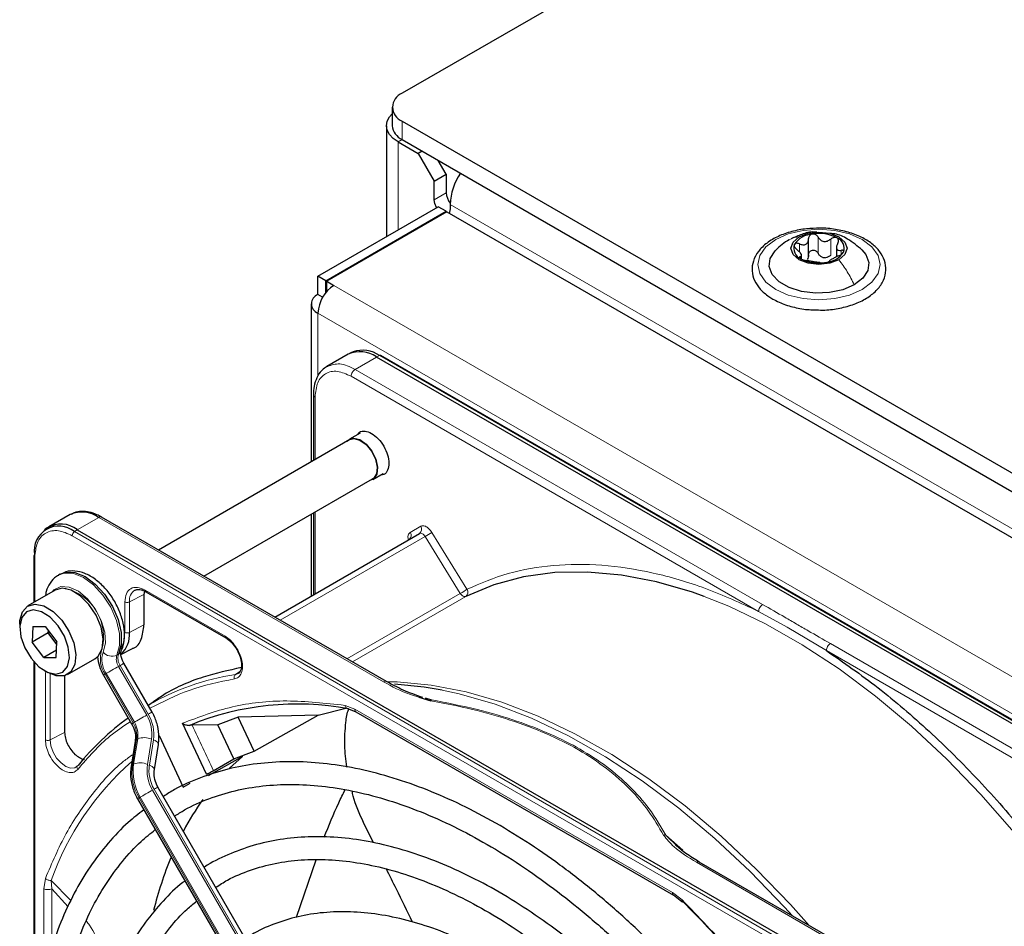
# Paper-space layout 'Blatt2' of a CAD drawing. Header units: millimetres. Extents: x 5 to 418, y 2 to 292.
# Tile 58 of 104: x 89 to 103, y 233 to 246. Entities that reach past the tile are written whole.
import ezdxf

# ---------------------------------------------------------------- set-up
doc = ezdxf.new("R2010")
doc.units = ezdxf.units.MM

psp = doc.layouts.new('Blatt2')

# ---------------------------------------------------------------- linework, layer by layer
at = {"color": 7, "linetype": 'Continuous', "lineweight": 25}
for p, q in [((113.445, 256.407), (94.306, 245.358)), ((94.16, 245.154), (94.16, 244.882)), ((94.306, 244.95), (152.053, 211.613)), ((94.076, 244.882), (94.076, 243.252)), ((94.247, 244.644), (94.542, 244.473)), ((94.306, 244.678), (152.053, 211.341)), ((94.601, 244.507), (94.542, 244.473)), ((94.542, 244.473), (94.778, 244.065)), ((94.954, 244.167), (94.837, 244.371)), ((94.778, 244.065), (94.954, 244.167)), ((94.778, 243.793), (94.778, 244.065)), ((94.954, 244.167), (94.954, 243.895)), ((93.069, 242.67), (94.837, 243.691)), ((93.187, 242.602), (94.954, 243.623)), ((94.966, 243.616), (93.198, 242.596)), ((94.954, 243.623), (94.837, 243.691)), ((94.954, 243.609), (94.954, 243.623)), ((94.966, 243.616), (151.275, 211.109)), ((95.013, 243.725), (95.013, 243.657)), ((100.282, 242.957), (100.282, 243.22)), ((100.691, 243.116), (100.691, 242.953)), ((100.178, 242.928), (100.178, 242.996)), ((93.187, 242.602), (93.069, 242.67)), ((93.069, 242.398), (93.069, 242.67)), ((93.187, 242.43), (93.187, 242.602)), ((93.198, 242.596), (93.304, 242.534)), ((93.198, 242.46), (93.198, 242.596)), ((93.198, 242.46), (93.207, 242.454)), ((93.138, 242.358), (93.069, 242.398)), ((92.971, 242.262), (92.971, 239.937)), ((93.514, 241.522), (93.2, 241.341)), ((93.586, 241.555), (93.54, 241.535)), ((106.906, 233.99), (93.93, 241.48)), ((106.971, 234.011), (93.995, 241.502)), ((93.003, 240.925), (93.003, 239.956)), ((93.688, 240.36), (93.534, 240.272)), ((93.539, 240.265), (90.727, 238.642)), ((93.876, 239.68), (94.029, 239.769)), ((91.394, 238.257), (93.872, 239.687)), ((89.429, 239.164), (89.115, 238.983)), ((94.076, 236.708), (89.887, 239.127)), ((92.971, 239.167), (92.971, 237.965)), ((93.003, 239.186), (93.003, 237.984)), ((89.09, 238.966), (89.05, 238.937)), ((89.532, 238.941), (102.507, 231.451)), ((92.435, 237.656), (94.564, 238.885)), ((88.892, 238.556), (88.892, 237.871)), ((89.276, 238.285), (89.253, 238.272)), ((89.206, 238.052), (88.806, 237.821)), ((89.31, 238.08), (89.206, 238.052)), ((90.521, 238.037), (90.512, 237.989)), ((90.512, 237.989), (90.512, 237.54)), ((90.539, 238.029), (91.714, 237.351)), ((88.685, 237.554), (88.685, 237.5)), ((88.879, 237.516), (88.868, 237.287)), ((89.104, 237.423), (88.868, 237.287)), ((88.879, 237.516), (89.061, 237.518)), ((89.061, 237.518), (89.232, 237.291)), ((89.104, 237.423), (89.106, 237.458)), ((89.104, 237.423), (89.129, 237.428)), ((89.23, 237.255), (89.104, 237.423)), ((89.039, 237.059), (88.868, 237.287)), ((89.221, 237.062), (89.232, 237.291)), ((89.226, 237.167), (89.039, 237.059)), ((90.172, 237.108), (90.344, 237.193)), ((88.892, 237), (88.892, 231.505)), ((89.039, 237.059), (89.221, 237.062)), ((89.389, 236.811), (89.79, 237.042)), ((90.63, 236.259), (90.216, 236.976)), ((89.05, 236.867), (89.097, 236.84)), ((89.916, 236.803), (90.33, 236.086)), ((91.898, 236.827), (91.856, 236.811)), ((89.345, 236.792), (89.345, 235.96)), ((90.572, 236.368), (90.569, 236.366)), ((94.553, 236.478), (94.728, 236.425)), ((94.643, 236.466), (94.739, 236.439)), ((93.072, 236.215), (93.478, 236.315)), ((93.495, 236.316), (93.628, 236.263)), ((93.627, 236.264), (98.296, 233.568)), ((91.429, 235.344), (91.078, 236.094)), ((91.898, 236.186), (91.599, 236.071)), ((93.072, 236.215), (91.898, 236.186)), ((92.13, 235.686), (91.898, 236.186)), ((92.13, 235.686), (93.072, 236.215)), ((91.219, 236.066), (91.186, 236.064)), ((91.599, 236.071), (91.219, 236.066)), ((91.831, 235.57), (91.599, 236.071)), ((90.383, 235.831), (90.323, 235.461)), ((90.733, 235.915), (91.086, 235.156)), ((90.664, 235.412), (90.724, 235.782)), ((91.831, 235.57), (92.13, 235.686)), ((91.959, 235.604), (91.455, 235.321)), ((91.531, 235.397), (91.831, 235.57)), ((91.77, 235.432), (91.959, 235.604)), ((91.086, 235.156), (91.191, 235.214)), ((94.713, 228.235), (90.716, 235.157)), ((90.416, 234.984), (94.413, 228.062)), ((93.887, 234.336), (93.74, 234.634)), ((98.367, 234.27), (98.185, 234.449)), ((92.756, 233.243), (93.042, 234.086)), ((102.863, 231.636), (98.674, 234.054)), ((89.395, 233.397), (89.156, 233.661)), ((98.296, 233.569), (98.42, 233.474))]:
    psp.add_line(p, q, dxfattribs=at)
at = {"color": 7, "linetype": 'Continuous', "lineweight": 18}
for p, q in [((94.306, 244.95), (94.306, 244.678)), ((94.306, 244.678), (94.247, 244.644)), ((94.247, 243.351), (94.247, 244.644)), ((94.954, 243.895), (94.778, 243.793)), ((151.228, 211.273), (95.013, 243.725)), ((100.423, 243.005), (100.423, 243.243)), ((100.607, 242.977), (100.607, 243.215)), ((100.147, 243.027), (100.147, 243.144)), ((100.76, 242.987), (100.76, 243.049)), ((100.158, 242.933), (100.158, 242.956)), ((93.304, 242.534), (149.402, 210.15)), ((93.069, 242.126), (149.166, 209.742)), ((93.069, 242.126), (93.069, 241.205)), ((93.617, 241.299), (93.93, 241.48)), ((93.93, 241.48), (93.973, 241.501)), ((93.973, 241.501), (106.949, 234.01)), ((99.606, 237.842), (93.617, 241.299)), ((99.547, 237.74), (93.558, 241.197)), ((93.028, 240.891), (93.028, 239.97)), ((89.532, 238.941), (89.846, 239.122)), ((89.846, 239.122), (94.035, 236.704)), ((93.028, 239.2), (93.028, 237.998)), ((94.427, 238.902), (94.581, 238.991)), ((102.432, 231.362), (89.457, 238.853)), ((89.489, 238.912), (89.532, 238.941)), ((102.464, 231.422), (89.489, 238.912)), ((92.514, 237.61), (94.645, 238.84)), ((95.162, 238.005), (94.645, 238.84)), ((94.743, 238.902), (95.26, 238.066)), ((88.906, 238.535), (88.906, 237.879)), ((90.512, 237.989), (90.299, 237.879)), ((90.529, 238.052), (91.703, 237.374)), ((95.162, 238.005), (93.496, 237.043)), ((95.241, 237.959), (93.575, 236.998)), ((90.23, 237.431), (90.23, 237.88)), ((90.299, 237.43), (90.299, 237.879)), ((99.547, 237.74), (99.967, 237.507)), ((90.512, 237.54), (90.299, 237.43)), ((99.967, 237.507), (100.544, 237.164)), ((106.592, 233.809), (100.603, 237.266)), ((90.137, 237.109), (90.113, 237.096)), ((106.533, 233.707), (100.544, 237.164)), ((88.906, 236.984), (88.906, 231.659)), ((89.064, 235.85), (89.064, 236.84)), ((89.132, 235.849), (89.132, 236.821)), ((90.354, 236.1), (89.94, 236.817)), ((89.957, 236.826), (90.371, 236.109)), ((90.161, 236.944), (90.138, 236.931)), ((90.552, 236.214), (90.138, 236.931)), ((90.161, 236.944), (90.575, 236.228)), ((91.856, 236.811), (91.923, 236.855)), ((93.467, 236.357), (93.61, 236.302)), ((93.61, 236.302), (98.279, 233.607)), ((90.371, 236.109), (90.354, 236.1)), ((89.132, 235.849), (89.345, 235.96)), ((90.343, 235.486), (90.403, 235.856)), ((90.419, 235.865), (90.359, 235.495)), ((90.403, 235.856), (90.419, 235.865)), ((90.562, 235.49), (90.622, 235.86)), ((90.651, 235.849), (90.591, 235.479)), ((90.359, 235.495), (90.343, 235.486)), ((94.634, 228.19), (90.638, 235.112)), ((90.661, 235.126), (94.658, 228.203)), ((90.44, 234.998), (90.457, 235.007)), ((94.437, 228.076), (90.44, 234.998)), ((90.457, 235.007), (94.453, 228.085)), ((98.185, 234.449), (98.434, 234.23)), ((98.632, 234.05), (102.821, 231.632)), ((89.039, 233.662), (89.063, 233.813)), ((89.437, 233.486), (89.148, 233.783)), ((89.156, 233.661), (89.148, 233.783)), ((89.039, 232.37), (89.039, 233.662)), ((89.156, 232.793), (89.156, 233.661)), ((98.279, 233.607), (98.421, 233.498))]:
    psp.add_line(p, q, dxfattribs=at)
at = {"color": 7, "linetype": 'Continuous', "lineweight": 25, "flags": 128}
for points in [[(94.247, 244.644), (94.175, 244.695), (94.121, 244.753), (94.088, 244.816), (94.076, 244.882), (94.088, 244.947), (94.121, 245.011), (94.16, 245.055)], [(94.812, 243.677), (94.787, 243.736), (94.778, 243.793)], [(95.013, 243.657), (95.004, 243.61), (94.998, 243.598)], [(100.143, 243.247), (100.277, 243.299), (100.434, 243.317), (100.592, 243.299), (100.726, 243.247), (100.816, 243.17), (100.847, 243.079), (100.816, 242.988), (100.726, 242.91)], [(100.726, 242.91), (100.592, 242.859), (100.434, 242.841), (100.277, 242.859), (100.143, 242.91), (100.053, 242.988), (100.022, 243.079), (100.053, 243.17), (100.143, 243.247)], [(100.953, 242.541), (100.786, 242.469), (100.59, 242.427), (100.382, 242.418), (100.178, 242.444), (99.995, 242.502), (99.847, 242.587), (99.747, 242.693), (99.703, 242.811), (99.718, 242.931), (99.791, 243.044), (99.796, 243.049)], [(101.064, 243.057), (101.122, 242.989), (101.166, 242.871), (101.151, 242.751), (101.078, 242.638), (100.953, 242.541)], [(93.501, 240.243), (93.521, 240.263), (93.595, 240.288), (93.686, 240.265), (93.78, 240.198), (93.862, 240.098), (93.92, 239.979), (93.946, 239.859), (93.935, 239.757), (93.889, 239.689), (93.834, 239.666)], [(93.539, 240.265), (93.598, 240.28), (93.687, 240.258), (93.778, 240.193), (93.858, 240.095), (93.915, 239.979), (93.94, 239.862), (93.929, 239.763), (93.884, 239.696), (93.872, 239.687)], [(89.276, 238.285), (89.361, 238.316), (89.497, 238.311), (89.646, 238.251), (89.795, 238.142), (89.933, 237.992), (90.048, 237.813), (90.131, 237.62), (90.175, 237.429), (90.177, 237.254), (90.137, 237.109)], [(98.747, 237.958), (98.573, 238.02), (98.047, 238.173), (97.532, 238.272), (97.033, 238.318), (96.551, 238.309), (96.09, 238.246), (95.653, 238.129), (95.241, 237.959)], [(89.79, 237.042), (89.838, 237.081), (89.895, 237.19), (89.91, 237.337), (89.88, 237.508), (89.808, 237.682), (89.703, 237.842), (89.576, 237.97), (89.44, 238.052), (89.31, 238.08)], [(88.685, 237.554), (88.687, 237.604), (88.724, 237.734), (88.801, 237.818), (88.91, 237.848)], [(88.91, 237.848), (89.039, 237.821), (89.175, 237.739), (89.302, 237.611), (89.407, 237.451), (89.479, 237.276), (89.509, 237.106), (89.494, 236.959), (89.437, 236.85), (89.343, 236.791), (89.222, 236.79), (89.097, 236.84)], [(88.884, 237.76), (88.783, 237.731), (88.714, 237.648), (88.685, 237.521), (88.701, 237.367), (88.758, 237.203), (88.851, 237.05), (88.968, 236.925), (89.095, 236.844), (89.216, 236.817), (89.317, 236.847), (89.386, 236.93), (89.415, 237.056), (89.399, 237.211), (89.342, 237.374), (89.249, 237.528), (89.132, 237.653), (89.005, 237.733), (88.884, 237.76)], [(94.894, 236.582), (94.629, 236.627), (94.195, 236.67)]]:
    psp.add_lwpolyline(points, dxfattribs=at)
at = {"color": 7, "linetype": 'Continuous', "lineweight": 18, "flags": 128}
for points in [[(99.798, 243.208), (99.984, 243.291), (100.202, 243.343), (100.434, 243.36), (100.667, 243.343), (100.884, 243.291), (101.071, 243.208), (101.214, 243.1), (101.304, 242.975), (101.334, 242.841), (101.304, 242.706), (101.214, 242.581), (101.071, 242.473), (100.884, 242.391), (100.667, 242.339), (100.434, 242.321), (100.202, 242.339), (99.984, 242.391), (99.798, 242.473), (99.655, 242.581), (99.565, 242.706), (99.534, 242.841), (99.565, 242.975), (99.655, 243.1), (99.798, 243.208)], [(94.645, 238.84), (94.636, 238.853), (94.626, 238.865), (94.615, 238.874), (94.604, 238.882), (94.593, 238.886), (94.582, 238.889), (94.572, 238.888), (94.564, 238.885)], [(90.113, 237.096), (90.153, 237.24), (90.151, 237.415), (90.107, 237.607), (90.024, 237.8), (89.909, 237.978), (89.772, 238.128), (89.623, 238.237), (89.474, 238.297), (89.337, 238.302), (89.253, 238.272)], [(89.16, 238.026), (89.189, 238.057), (89.289, 238.105), (89.413, 238.097), (89.548, 238.035), (89.68, 237.924), (89.796, 237.776), (89.884, 237.607), (89.935, 237.433), (89.944, 237.272), (89.91, 237.14)], [(95.241, 237.959), (95.233, 237.957), (95.223, 237.957), (95.212, 237.959), (95.202, 237.964), (95.191, 237.971), (95.18, 237.981), (95.17, 237.992), (95.162, 238.005)], [(104.631, 232.645), (104.213, 233.284), (103.769, 233.9), (103.303, 234.488), (102.816, 235.045), (102.313, 235.567), (101.795, 236.051), (101.266, 236.495), (100.73, 236.895), (100.189, 237.25), (99.647, 237.557), (99.108, 237.814), (98.747, 237.958)], [(90.161, 236.944), (90.181, 236.955), (90.196, 236.964), (90.208, 236.971), (90.214, 236.975), (90.216, 236.976)], [(89.957, 236.826), (89.973, 236.836), (89.994, 236.847), (90.016, 236.861), (90.041, 236.875), (90.066, 236.889), (90.092, 236.904), (90.116, 236.918), (90.138, 236.931)], [(94.081, 236.705), (94.233, 236.702), (94.733, 236.656), (95.247, 236.557), (95.773, 236.403), (96.308, 236.198), (96.848, 235.941), (97.39, 235.634), (97.931, 235.279), (98.467, 234.879), (98.995, 234.435), (99.513, 233.951), (100.017, 233.429), (100.292, 233.12)], [(100.044, 233.263), (99.929, 233.39), (99.424, 233.913), (98.905, 234.399), (98.375, 234.844), (97.837, 235.246), (97.294, 235.602), (96.751, 235.91), (96.209, 236.167), (95.673, 236.374), (95.145, 236.527), (94.894, 236.582)], [(90.575, 236.228), (90.594, 236.239), (90.61, 236.248), (90.621, 236.254), (90.628, 236.258), (90.63, 236.259)], [(90.371, 236.109), (90.387, 236.119), (90.407, 236.131), (90.43, 236.144), (90.455, 236.158), (90.48, 236.173), (90.505, 236.187), (90.529, 236.201), (90.552, 236.214)], [(89.516, 235.452), (89.494, 235.441), (89.432, 235.436), (89.363, 235.46), (89.292, 235.511), (89.228, 235.583), (89.177, 235.67), (89.144, 235.762), (89.132, 235.849)], [(90.651, 235.849), (90.674, 235.839), (90.694, 235.828), (90.709, 235.815), (90.719, 235.802), (90.724, 235.79), (90.724, 235.782)], [(90.591, 235.479), (90.614, 235.469), (90.634, 235.457), (90.649, 235.445), (90.659, 235.432), (90.664, 235.42), (90.664, 235.412)], [(90.457, 235.007), (90.474, 235.017), (90.494, 235.029), (90.516, 235.042), (90.541, 235.056), (90.566, 235.071), (90.592, 235.085), (90.616, 235.099), (90.638, 235.112)], [(90.661, 235.126), (90.681, 235.137), (90.696, 235.146), (90.708, 235.152), (90.715, 235.156), (90.716, 235.157)]]:
    psp.add_lwpolyline(points, dxfattribs=at)
at = {"color": 7, "linetype": 'Continuous', "lineweight": 25}
for centre, radius, start, end in [((94.384, 245.154), 0.218, 110.7834, 249.2166), ((94.41, 244.907), 0.251, 185.6948, 245.6253), ((95.878, 243.691), 0.866, 145.4765, 177.7594), ((95.213, 243.908), 0.259, 182.8617, 219.6461), ((100.358, 242.946), 0.342, 93.4335, 146.5611), ((100.435, 242.721), 0.576, 62.6428, 99.7711), ((100.641, 243.078), 0.165, 340.539, 69.2579), ((100.228, 243.08), 0.165, 160.539, 249.2579), ((100.434, 243.437), 0.576, 242.6428, 279.7711), ((100.537, 243.152), 0.211, 254.2708, 268.1431), ((100.511, 243.211), 0.342, 273.4335, 326.5611), ((93.581, 242.103), 0.512, 122.6055, 177.3945), ((93.12, 242.262), 0.146, 110.7834, 249.2166), ((93.727, 241.151), 0.429, 54.844, 109.1737), ((93.686, 241.14), 0.419, 54.3824, 114.3071), ((93.985, 241.481), 0.0233, 64.1059, 120.3461), ((89.601, 238.782), 0.419, 54.3824, 114.3071), ((89.87, 239.088), 0.0419, 65.6929, 125.6176), ((89.26, 238.632), 0.362, 50.7967, 189.214), ((89.293, 238.633), 0.39, 52.237, 121.2851), ((88.915, 238.554), 0.0233, 119.6454, 175.8931), ((89.921, 237.396), 0.379, 312.0455, 5.0454), ((92.765, 232.245), 4.132, 79.4654, 112.462), ((92.505, 233.073), 3.814, 125.6685, 140.9731), ((94.665, 232.617), 4.044, 144.3658, 152.1043), ((95.824, 232.084), 5.321, 157.4172, 166.3185)]:
    psp.add_arc(centre, radius, start, end, dxfattribs=at)
at = {"color": 7, "linetype": 'Continuous', "lineweight": 18}
for centre, radius, start, end in [((94.518, 238.947), 0.0769, 306.3512, 35.1851), ((89.534, 238.849), 0.0777, 125.6892, 177.1989), ((94.364, 238.858), 0.0772, 307.8335, 35.0766), ((93.876, 240.173), 1.539, 299.9888, 304.3156), ((88.916, 238.557), 0.0242, 184.4143, 246.9058), ((89.19, 237.367), 0.728, 343.757, 77.8752), ((90.472, 237.902), 0.175, 119.2886, 187.7145), ((94.393, 239.337), 1.539, 299.9888, 304.3156), ((95.195, 238.023), 0.0788, 306.4033, 33.6243), ((90.27, 237.043), 0.4, 162.4884, 214.4618), ((90.255, 237.031), 0.362, 162.4884, 214.4618), ((90.041, 237.254), 0.174, 221.048, 294.5), ((90.295, 237.038), 0.19, 162.4884, 214.4618), ((90.318, 237.052), 0.19, 162.4884, 214.4618), ((90.092, 237.19), 0.0922, 299.1324, 333.6598), ((107.32, 206.7), 34.772, 119.9893, 120.0346), ((92.432, 233.125), 3.731, 98.8797, 119.9002), ((94.059, 236.672), 0.0398, 63.3674, 127.3209), ((90.077, 235.931), 0.58, 351.8933, 30.7356), ((107.734, 205.983), 34.772, 119.9893, 120.0346), ((90.032, 235.909), 0.374, 351.8933, 30.7356), ((90.049, 235.918), 0.374, 351.8933, 30.7356), ((90.085, 235.937), 0.543, 351.8933, 30.7356), ((65.788, 223.786), 28.241, 24.2762, 25.7742), ((90.417, 235.824), 0.0351, 113.9711, 167.4982), ((90.514, 235.607), 0.276, 66.9099, 110.1284), ((93.07, 232.399), 4.159, 131.1389, 160.5535), ((90.454, 235.236), 0.276, 66.9099, 110.1284), ((90.357, 235.454), 0.0351, 113.9757, 167.4497), ((91.083, 235.38), 0.748, 171.8933, 210.7356), ((91.1, 235.39), 0.748, 171.8933, 210.7356), ((91.136, 235.408), 0.58, 171.8933, 210.7356), ((91.128, 235.403), 0.543, 171.8933, 210.7356), ((107.82, 204.881), 34.772, 119.9893, 120.0346), ((98.656, 234.016), 0.0419, 65.6929, 125.6176)]:
    psp.add_arc(centre, radius, start, end, dxfattribs=at)
at = {"color": 7, "linetype": 'Continuous', "lineweight": 25}
for points, knots in [([(100.45, 243.374), (100.384, 243.373), (100.241, 243.371), (100.031, 243.329), (99.832, 243.259), (99.664, 243.16), (99.537, 243.038), (99.461, 242.896), (99.443, 242.747), (99.48, 242.604), (99.566, 242.476), (99.666, 242.388), (99.737, 242.345), (99.756, 242.333)], [0, 0, 0, 0, 0.086679, 0.18602, 0.285774, 0.386232, 0.487425, 0.587594, 0.683756, 0.776289, 0.868666, 0.964239, 1, 1, 1, 1]), ([(100.401, 243.315), (100.388, 243.316), (100.314, 243.325), (100.184, 243.291), (100.079, 243.242), (100.029, 243.218)], [0, 0, 0, 0, 0.101836, 0.574859, 1, 1, 1, 1]), ([(100.36, 242.175), (100.404, 242.173), (100.524, 242.166), (100.719, 242.19), (100.93, 242.244), (101.117, 242.328), (101.267, 242.437), (101.372, 242.569), (101.423, 242.716), (101.416, 242.864), (101.356, 243.001), (101.251, 243.122), (101.103, 243.225), (100.918, 243.306), (100.706, 243.356), (100.545, 243.378), (100.46, 243.374), (100.45, 243.374)], [0, 0, 0, 0, 0.043178, 0.116961, 0.19094, 0.26533, 0.340301, 0.415461, 0.48884, 0.558844, 0.627333, 0.696902, 0.76915, 0.842962, 0.916921, 0.990714, 1, 1, 1, 1]), ([(99.996, 243.204), (99.961, 243.183), (99.889, 243.138), (99.827, 243.078), (99.794, 243.047)], [0, 0, 0, 0, 0.473586, 1, 1, 1, 1]), ([(100.147, 243.144), (100.164, 243.138), (100.189, 243.129), (100.222, 243.131), (100.244, 243.138), (100.262, 243.153), (100.279, 243.18), (100.281, 243.205), (100.282, 243.222)], [0, 0, 0, 0, 0.2491679, 0.3743031, 0.4989033, 0.6239875, 0.7497462, 1, 1, 1, 1]), ([(100.337, 243.288), (100.329, 243.286), (100.313, 243.281), (100.295, 243.265), (100.283, 243.245), (100.282, 243.229), (100.282, 243.222)], [0, 0, 0, 0, 0.250033, 0.4996315, 0.7492277, 1, 1, 1, 1]), ([(100.423, 243.243), (100.418, 243.25), (100.41, 243.264), (100.389, 243.28), (100.364, 243.289), (100.346, 243.288), (100.337, 243.288)], [0, 0, 0, 0, 0.249815, 0.499908, 0.75012, 1, 1, 1, 1]), ([(100.423, 243.243), (100.432, 243.229), (100.447, 243.206), (100.478, 243.187), (100.504, 243.179), (100.532, 243.179), (100.569, 243.187), (100.592, 243.204), (100.607, 243.215)], [0, 0, 0, 0, 0.249199, 0.374336, 0.49893, 0.624007, 0.749759, 1, 1, 1, 1]), ([(101.07, 243.052), (101, 243.11), (100.88, 243.21), (100.713, 243.289), (100.625, 243.294), (100.604, 243.296)], [0, 0, 0, 0, 0.507466, 0.877443, 1, 1, 1, 1]), ([(100.7, 243.232), (100.693, 243.235), (100.679, 243.241), (100.654, 243.239), (100.628, 243.231), (100.614, 243.22), (100.607, 243.215)], [0, 0, 0, 0, 0.249991, 0.499611, 0.749127, 1, 1, 1, 1]), ([(100.71, 243.155), (100.714, 243.163), (100.721, 243.177), (100.723, 243.199), (100.716, 243.219), (100.705, 243.228), (100.7, 243.232)], [0, 0, 0, 0, 0.249852, 0.499902, 0.750115, 1, 1, 1, 1]), ([(100.072, 243.135), (100.071, 243.13), (100.068, 243.119), (100.075, 243.099), (100.089, 243.079), (100.102, 243.068), (100.109, 243.062)], [0, 0, 0, 0, 0.249857, 0.499466, 0.749011, 1, 1, 1, 1]), ([(100.147, 243.144), (100.139, 243.147), (100.123, 243.152), (100.101, 243.153), (100.082, 243.148), (100.075, 243.139), (100.072, 243.135)], [0, 0, 0, 0, 0.249807, 0.500055, 0.750309, 1, 1, 1, 1]), ([(100.158, 242.956), (100.166, 242.958), (100.177, 242.961), (100.179, 242.975), (100.175, 242.988), (100.164, 243.006), (100.144, 243.031), (100.123, 243.05), (100.109, 243.062)], [0, 0, 0, 0, 0.249201, 0.374338, 0.498932, 0.624008, 0.74976, 1, 1, 1, 1]), ([(100.282, 242.983), (100.282, 242.991), (100.283, 243.007), (100.294, 243.027), (100.313, 243.043), (100.337, 243.051), (100.364, 243.051), (100.389, 243.042), (100.41, 243.026), (100.418, 243.012), (100.423, 243.005)], [0, 0, 0, 0, 0.125193, 0.249438, 0.374279, 0.499024, 0.623869, 0.749369, 0.87443, 1, 1, 1, 1]), ([(100.71, 243.155), (100.703, 243.14), (100.692, 243.116), (100.69, 243.087), (100.694, 243.069), (100.705, 243.056), (100.724, 243.046), (100.746, 243.048), (100.76, 243.049)], [0, 0, 0, 0, 0.249201, 0.374338, 0.498932, 0.624008, 0.74976, 1, 1, 1, 1]), ([(100.797, 243.023), (100.798, 243.028), (100.801, 243.037), (100.793, 243.046), (100.78, 243.051), (100.766, 243.05), (100.76, 243.049)], [0, 0, 0, 0, 0.249857, 0.499466, 0.749011, 1, 1, 1, 1]), ([(100.158, 242.956), (100.155, 242.955), (100.148, 242.953), (100.146, 242.946), (100.153, 242.937), (100.164, 242.929), (100.169, 242.926)], [0, 0, 0, 0, 0.249852, 0.499902, 0.750115, 1, 1, 1, 1]), ([(100.169, 242.926), (100.176, 242.922), (100.19, 242.915), (100.215, 242.906), (100.24, 242.9), (100.255, 242.897), (100.262, 242.896)], [0, 0, 0, 0, 0.249991, 0.499611, 0.749127, 1, 1, 1, 1]), ([(100.282, 242.983), (100.281, 242.971), (100.28, 242.945), (100.267, 242.925), (100.26, 242.915)], [0, 0, 0, 0, 0.50155, 1, 1, 1, 1]), ([(100.446, 242.868), (100.437, 242.869), (100.422, 242.871), (100.391, 242.875), (100.365, 242.879), (100.337, 242.883), (100.3, 242.89), (100.277, 242.894), (100.262, 242.896)], [0, 0, 0, 0, 0.249199, 0.374336, 0.49893, 0.624007, 0.749759, 1, 1, 1, 1]), ([(100.48, 242.949), (100.468, 242.956), (100.444, 242.97), (100.43, 242.994), (100.423, 243.005)], [0, 0, 0, 0, 0.498457, 1, 1, 1, 1]), ([(100.607, 242.977), (100.596, 242.968), (100.573, 242.95), (100.544, 242.944), (100.53, 242.941)], [0, 0, 0, 0, 0.501552, 1, 1, 1, 1]), ([(100.532, 242.87), (100.54, 242.871), (100.556, 242.874), (100.574, 242.88), (100.586, 242.885), (100.587, 242.888), (100.587, 242.89)], [0, 0, 0, 0, 0.250033, 0.499632, 0.749228, 1, 1, 1, 1]), ([(100.722, 242.967), (100.705, 242.96), (100.68, 242.949), (100.647, 242.931), (100.625, 242.919), (100.607, 242.908), (100.59, 242.897), (100.588, 242.893), (100.587, 242.89)], [0, 0, 0, 0, 0.249168, 0.374303, 0.498903, 0.623987, 0.749746, 1, 1, 1, 1]), ([(100.722, 242.967), (100.73, 242.971), (100.746, 242.978), (100.768, 242.992), (100.787, 243.008), (100.794, 243.018), (100.797, 243.023)], [0, 0, 0, 0, 0.249807, 0.500055, 0.750309, 1, 1, 1, 1]), ([(100.446, 242.868), (100.45, 242.867), (100.459, 242.866), (100.48, 242.865), (100.505, 242.866), (100.523, 242.869), (100.532, 242.87)], [0, 0, 0, 0, 0.249815, 0.499908, 0.75012, 1, 1, 1, 1]), ([(99.756, 242.333), (99.787, 242.317), (99.874, 242.27), (100.044, 242.214), (100.221, 242.178), (100.328, 242.176), (100.36, 242.175)], [0, 0, 0, 0, 0.180167, 0.52014, 0.85956, 1, 1, 1, 1]), ([(93.214, 241.342), (93.191, 241.331), (93.131, 241.3), (93.063, 241.208), (93.018, 241.087), (93, 240.99), (93.004, 240.933), (93.005, 240.924)], [0, 0, 0, 0, 0.167856, 0.44212, 0.708909, 0.953399, 1, 1, 1, 1]), ([(93.646, 240.336), (93.656, 240.351), (93.683, 240.389), (93.76, 240.398), (93.858, 240.365), (93.958, 240.284), (94.042, 240.171), (94.1, 240.04), (94.108, 239.959), (94.112, 239.918)], [0, 0, 0, 0, 0.092391, 0.243659, 0.394927, 0.546196, 0.697464, 0.848732, 1, 1, 1, 1]), ([(94.112, 239.918), (94.108, 239.883), (94.1, 239.811), (94.051, 239.751), (94.005, 239.746), (93.987, 239.744)], [0, 0, 0, 0, 0.382955, 0.765909, 1, 1, 1, 1]), ([(89.887, 239.124), (89.865, 239.137), (89.805, 239.172), (89.706, 239.203), (89.593, 239.214), (89.499, 239.202), (89.453, 239.172), (89.438, 239.162)], [0, 0, 0, 0, 0.143792, 0.380812, 0.625008, 0.880873, 1, 1, 1, 1]), ([(94.418, 238.804), (94.418, 238.804), (94.418, 238.803), (94.413, 238.797), (94.41, 238.796), (94.41, 238.796)], [0, 0, 0, 0, 0.337931, 0.908636, 1, 1, 1, 1]), ([(89.255, 238.268), (89.244, 238.263), (89.192, 238.241), (89.127, 238.157), (89.075, 238.06), (89.068, 237.992), (89.066, 237.972)], [0, 0, 0, 0, 0.097085, 0.473832, 0.846947, 1, 1, 1, 1]), ([(90.175, 237.149), (90.186, 237.177), (90.217, 237.251), (90.231, 237.392), (90.212, 237.567), (90.153, 237.751), (90.06, 237.929), (89.939, 238.088), (89.798, 238.217), (89.648, 238.303), (89.501, 238.338), (89.374, 238.333), (89.308, 238.297), (89.281, 238.282)], [0, 0, 0, 0, 0.057899, 0.152686, 0.251734, 0.352726, 0.453488, 0.554523, 0.656615, 0.760844, 0.853475, 0.939999, 1, 1, 1, 1]), ([(90.388, 238.051), (90.393, 238.055), (90.404, 238.063), (90.421, 238.061), (90.43, 238.06)], [0, 0, 0, 0, 0.517593, 1, 1, 1, 1]), ([(90.43, 238.06), (90.443, 238.06), (90.473, 238.061), (90.514, 238.046), (90.538, 238.03), (90.539, 238.029)], [0, 0, 0, 0, 0.424183, 0.976421, 1, 1, 1, 1]), ([(90.54, 238.029), (90.543, 238.028), (90.549, 238.025), (90.558, 238.029), (90.563, 238.031)], [0, 0, 0, 0, 0.482278, 1, 1, 1, 1]), ([(90.342, 237.197), (90.348, 237.198), (90.41, 237.209), (90.486, 237.322), (90.503, 237.467), (90.512, 237.54)], [0, 0, 0, 0, 0.0447603, 0.5223801, 1, 1, 1, 1]), ([(91.713, 237.351), (91.714, 237.351), (91.728, 237.345), (91.761, 237.319), (91.819, 237.266), (91.854, 237.212), (91.877, 237.178)], [0, 0, 0, 0, 0.0015, 0.266685, 0.530343, 1, 1, 1, 1]), ([(91.714, 237.352), (91.717, 237.35), (91.723, 237.348), (91.732, 237.351), (91.737, 237.353)], [0, 0, 0, 0, 0.4822842, 1, 1, 1, 1]), ([(90.216, 236.976), (90.209, 236.99), (90.191, 237.024), (90.175, 237.076), (90.169, 237.119), (90.173, 237.145), (90.174, 237.148), (90.175, 237.149)], [0, 0, 0, 0, 0.176806, 0.422684, 0.629977, 0.82324, 1, 1, 1, 1]), ([(91.877, 237.178), (91.895, 237.141), (91.921, 237.091), (91.94, 237.019), (91.947, 236.964), (91.945, 236.909), (91.932, 236.865), (91.916, 236.838), (91.902, 236.832), (91.897, 236.83)], [0, 0, 0, 0, 0.238343, 0.330867, 0.47597, 0.617896, 0.763986, 0.922379, 1, 1, 1, 1]), ([(100.544, 237.164), (100.798, 236.988), (101.308, 236.633), (102.059, 235.987), (102.789, 235.264), (103.485, 234.468), (104.14, 233.616), (104.533, 233.009), (104.729, 232.707)], [0, 0, 0, 0, 0.16549, 0.332238, 0.5, 0.66775, 0.834504, 1, 1, 1, 1]), ([(89.827, 237.072), (89.834, 237.026), (89.848, 236.934), (89.894, 236.846), (89.916, 236.803)], [0, 0, 0, 0, 0.504874, 1, 1, 1, 1]), ([(91.943, 236.914), (91.754, 236.872), (91.339, 236.779), (90.885, 236.582), (90.642, 236.402), (90.579, 236.356)], [0, 0, 0, 0, 0.3838766, 0.8427527, 1, 1, 1, 1]), ([(94.612, 236.472), (94.513, 236.507), (94.32, 236.575), (94.156, 236.665), (94.076, 236.708)], [0, 0, 0, 0, 0.518013, 1, 1, 1, 1]), ([(94.739, 236.439), (94.737, 236.437), (94.734, 236.435), (94.73, 236.428), (94.728, 236.425)], [0, 0, 0, 0, 0.499999, 1, 1, 1, 1]), ([(90.724, 235.782), (90.728, 235.816), (90.738, 235.909), (90.717, 236.064), (90.67, 236.188), (90.635, 236.25), (90.63, 236.259)], [0, 0, 0, 0, 0.2133954, 0.5808882, 0.9363976, 1, 1, 1, 1]), ([(93.495, 235.451), (93.481, 235.557), (93.453, 235.777), (93.474, 236.06), (93.493, 236.244), (93.522, 236.304), (93.522, 236.305)], [0, 0, 0, 0, 0.368249, 0.763111, 0.995812, 1, 1, 1, 1]), ([(90.33, 236.086), (90.34, 236.068), (90.367, 236.015), (90.39, 235.923), (90.385, 235.86), (90.383, 235.831)], [0, 0, 0, 0, 0.219781, 0.641695, 1, 1, 1, 1]), ([(91.078, 236.094), (91.088, 236.088), (91.105, 236.078), (91.134, 236.069), (91.16, 236.063), (91.178, 236.064), (91.186, 236.064)], [0, 0, 0, 0, 0.336127, 0.560864, 0.79606, 1, 1, 1, 1]), ([(89.345, 235.96), (89.347, 235.932), (89.352, 235.878), (89.385, 235.788), (89.434, 235.704), (89.497, 235.633), (89.564, 235.587), (89.613, 235.564), (89.634, 235.566), (89.636, 235.566)], [0, 0, 0, 0, 0.1645503, 0.3291005, 0.4936508, 0.6582011, 0.8227514, 0.9873016, 1, 1, 1, 1]), ([(100.382, 229.736), (100.312, 229.855), (100.123, 230.178), (99.786, 230.686), (99.376, 231.256), (98.945, 231.801), (98.495, 232.319), (98.03, 232.807), (97.552, 233.261), (97.062, 233.681), (96.565, 234.062), (96.062, 234.404), (95.557, 234.703), (95.051, 234.959), (94.548, 235.169), (94.05, 235.333), (93.561, 235.45), (93.083, 235.518), (92.618, 235.536), (92.171, 235.506), (91.743, 235.428), (91.338, 235.299), (91.022, 235.162), (90.851, 235.052), (90.797, 235.018)], [0, 0, 0, 0, 0.0278357, 0.0754043, 0.1229765, 0.1705551, 0.2181426, 0.2657419, 0.3133555, 0.3609855, 0.4086337, 0.4563008, 0.5039862, 0.5516866, 0.5993949, 0.6470941, 0.6947631, 0.7423727, 0.7898868, 0.8372681, 0.8844871, 0.931535, 0.9784341, 1, 1, 1, 1]), ([(89.534, 235.47), (89.532, 235.467), (89.527, 235.458), (89.52, 235.456), (89.515, 235.454)], [0, 0, 0, 0, 0.349285, 1, 1, 1, 1]), ([(90.323, 235.461), (90.319, 235.427), (90.308, 235.335), (90.33, 235.18), (90.377, 235.055), (90.411, 234.993), (90.416, 234.984)], [0, 0, 0, 0, 0.213395, 0.580888, 0.936398, 1, 1, 1, 1]), ([(90.716, 235.157), (90.707, 235.175), (90.679, 235.229), (90.656, 235.32), (90.661, 235.383), (90.664, 235.412)], [0, 0, 0, 0, 0.219781, 0.641695, 1, 1, 1, 1]), ([(91.429, 235.344), (91.436, 235.347), (91.449, 235.353), (91.477, 235.367), (91.506, 235.383), (91.523, 235.393), (91.531, 235.397)], [0, 0, 0, 0, 0.250494, 0.503104, 0.754115, 1, 1, 1, 1]), ([(90.964, 234.729), (91.011, 234.76), (91.169, 234.863), (91.464, 234.99), (91.847, 235.11), (92.254, 235.18), (92.679, 235.203), (93.122, 235.178), (93.578, 235.106), (94.046, 234.987), (94.524, 234.821), (95.007, 234.611), (95.495, 234.355), (95.984, 234.057), (96.471, 233.717), (96.954, 233.338), (97.429, 232.921), (97.895, 232.469), (98.347, 231.985), (98.784, 231.471), (99.203, 230.93), (99.601, 230.364), (99.898, 229.909), (100.054, 229.639), (100.094, 229.569)], [0, 0, 0, 0, 0.02099, 0.069851, 0.118688, 0.167389, 0.215899, 0.264215, 0.312366, 0.360395, 0.408346, 0.456251, 0.504137, 0.552018, 0.599903, 0.6478, 0.695711, 0.743637, 0.791578, 0.839533, 0.887498, 0.935471, 0.983451, 1, 1, 1, 1]), ([(93.161, 234.418), (93.229, 234.589), (93.325, 234.828), (93.437, 235.053), (93.468, 235.116)], [0, 0, 0, 0, 0.717609, 1, 1, 1, 1]), ([(93.74, 234.634), (93.681, 234.761), (93.611, 234.912), (93.576, 235.074), (93.571, 235.1)], [0, 0, 0, 0, 0.838404, 1, 1, 1, 1]), ([(90.51, 234.822), (90.432, 234.761), (90.244, 234.616), (89.979, 234.335), (89.713, 233.988), (89.481, 233.599), (89.283, 233.173), (89.12, 232.712), (88.993, 232.218), (88.903, 231.693), (88.851, 231.142), (88.836, 230.567), (88.859, 229.971), (88.92, 229.357), (89.018, 228.73), (89.153, 228.093), (89.323, 227.448), (89.528, 226.801), (89.766, 226.153), (90.036, 225.508), (90.34, 224.873), (90.571, 224.422), (90.708, 224.189), (90.725, 224.159)], [0, 0, 0, 0, 0.035046, 0.084759, 0.134587, 0.184575, 0.234734, 0.285047, 0.335482, 0.386002, 0.436574, 0.487171, 0.537775, 0.588371, 0.638955, 0.689525, 0.740079, 0.79062, 0.841149, 0.891668, 0.94218, 0.992687, 1, 1, 1, 1]), ([(91.014, 224.326), (90.921, 224.493), (90.716, 224.862), (90.431, 225.45), (90.155, 226.08), (89.911, 226.715), (89.7, 227.35), (89.523, 227.983), (89.381, 228.608), (89.275, 229.222), (89.205, 229.823), (89.172, 230.406), (89.176, 230.968), (89.216, 231.505), (89.292, 232.016), (89.404, 232.496), (89.551, 232.944), (89.731, 233.356), (89.944, 233.732), (90.19, 234.067), (90.434, 234.336), (90.607, 234.474), (90.678, 234.53)], [0, 0, 0, 0, 0.042136, 0.093403, 0.144665, 0.195918, 0.24716, 0.298386, 0.349596, 0.400786, 0.451955, 0.503102, 0.554231, 0.605345, 0.656454, 0.707569, 0.758714, 0.80992, 0.861231, 0.912695, 0.964359, 1, 1, 1, 1]), ([(99.778, 229.387), (99.706, 229.51), (99.521, 229.822), (99.195, 230.305), (98.807, 230.832), (98.398, 231.334), (97.972, 231.808), (97.531, 232.25), (97.078, 232.658), (96.616, 233.029), (96.147, 233.36), (95.674, 233.651), (95.2, 233.898), (94.729, 234.1), (94.263, 234.255), (93.805, 234.363), (93.358, 234.422), (92.925, 234.432), (92.51, 234.392), (92.114, 234.305), (91.745, 234.165), (91.506, 234.053), (91.399, 233.977), (91.398, 233.977)], [0, 0, 0, 0, 0.032875, 0.083822, 0.134775, 0.185738, 0.236713, 0.287705, 0.338718, 0.389753, 0.440814, 0.491899, 0.543005, 0.594125, 0.645237, 0.696311, 0.747305, 0.798171, 0.848856, 0.899324, 0.949573, 0.99965, 1, 1, 1, 1]), ([(98.674, 234.054), (98.607, 234.095), (98.479, 234.173), (98.375, 234.261), (98.326, 234.303)], [0, 0, 0, 0, 0.527814, 1, 1, 1, 1]), ([(91.568, 233.682), (91.624, 233.719), (91.784, 233.821), (92.075, 233.94), (92.436, 234.041), (92.82, 234.092), (93.222, 234.096), (93.64, 234.052), (94.071, 233.962), (94.512, 233.824), (94.961, 233.641), (95.414, 233.414), (95.87, 233.143), (96.324, 232.83), (96.774, 232.478), (97.216, 232.088), (97.649, 231.664), (98.068, 231.207), (98.471, 230.721), (98.855, 230.209), (99.198, 229.708), (99.4, 229.372), (99.491, 229.221)], [0, 0, 0, 0, 0.02882, 0.081368, 0.133858, 0.186143, 0.238166, 0.289941, 0.341521, 0.392971, 0.444344, 0.49568, 0.547008, 0.598338, 0.649681, 0.701044, 0.752426, 0.803828, 0.855246, 0.906678, 0.95812, 1, 1, 1, 1]), ([(94.458, 233.171), (94.379, 233.332), (94.253, 233.593), (94.124, 233.854), (94.075, 233.953)], [0, 0, 0, 0, 0.618379, 1, 1, 1, 1]), ([(91.115, 233.774), (91.104, 233.767), (90.986, 233.684), (90.789, 233.484), (90.528, 233.175), (90.303, 232.821), (90.11, 232.43), (89.953, 232.003), (89.831, 231.543), (89.747, 231.052), (89.7, 230.534), (89.692, 229.993), (89.721, 229.432), (89.787, 228.855), (89.891, 228.265), (90.031, 227.665), (90.206, 227.061), (90.416, 226.455), (90.657, 225.851), (90.932, 225.254), (91.158, 224.805), (91.3, 224.561), (91.33, 224.509)], [0, 0, 0, 0, 0.005507, 0.059059, 0.112718, 0.166568, 0.22064, 0.274924, 0.329377, 0.383948, 0.438591, 0.493268, 0.547952, 0.602625, 0.657281, 0.711917, 0.766534, 0.821135, 0.875721, 0.930297, 0.984866, 1, 1, 1, 1]), ([(91.62, 224.676), (91.566, 224.77), (91.404, 225.053), (91.165, 225.538), (90.904, 226.125), (90.675, 226.717), (90.478, 227.309), (90.316, 227.898), (90.188, 228.479), (90.097, 229.049), (90.042, 229.604), (90.024, 230.14), (90.042, 230.653), (90.096, 231.141), (90.187, 231.6), (90.312, 232.027), (90.471, 232.419), (90.662, 232.776), (90.887, 233.091), (91.095, 233.327), (91.238, 233.441), (91.286, 233.479)], [0, 0, 0, 0, 0.028011, 0.083582, 0.139147, 0.1947, 0.250238, 0.305756, 0.361251, 0.416719, 0.472159, 0.52757, 0.582957, 0.638329, 0.6937, 0.749093, 0.80455, 0.860127, 0.915892, 0.971916, 1, 1, 1, 1]), ([(98.421, 233.498), (98.42, 233.494), (98.418, 233.487), (98.417, 233.477), (98.421, 233.471), (98.429, 233.468), (98.435, 233.469), (98.438, 233.47)], [0, 0, 0, 0, 0.185198, 0.353278, 0.637072, 0.852757, 1, 1, 1, 1]), ([(98.421, 233.498), (98.665, 233.245), (99.156, 232.738), (99.846, 231.889), (100.477, 231.017), (100.847, 230.409), (101.023, 230.121)], [0, 0, 0, 0, 0.255028, 0.511552, 0.768077, 1, 1, 1, 1]), ([(98.438, 233.47), (98.676, 233.223), (99.154, 232.73), (99.826, 231.906), (100.46, 231.035), (100.84, 230.417), (101.029, 230.108)], [0, 0, 0, 0, 0.25, 0.5, 0.75, 1, 1, 1, 1]), ([(99.175, 229.039), (99.085, 229.189), (98.888, 229.513), (98.556, 229.989), (98.188, 230.466), (97.801, 230.917), (97.398, 231.337), (96.982, 231.724), (96.555, 232.075), (96.122, 232.387), (95.684, 232.658), (95.246, 232.886), (94.809, 233.068), (94.378, 233.203), (93.955, 233.291), (93.545, 233.329), (93.15, 233.317), (92.773, 233.258), (92.42, 233.146), (92.164, 233.034), (92.034, 232.945), (92.005, 232.925)], [0, 0, 0, 0, 0.047335, 0.102503, 0.157679, 0.212871, 0.268083, 0.323322, 0.378591, 0.433894, 0.489232, 0.544601, 0.599988, 0.65536, 0.710671, 0.765857, 0.820841, 0.875554, 0.929964, 0.984107, 1, 1, 1, 1])]:
    psp.add_open_spline(points, degree=3, knots=knots, dxfattribs=at)
at = {"color": 7, "linetype": 'Continuous', "lineweight": 18}
for points, knots in [([(99.998, 243.201), (100.004, 243.206), (100.044, 243.237), (100.098, 243.243), (100.143, 243.247)], [0, 0, 0, 0, 0.162643, 1, 1, 1, 1]), ([(93.211, 241.343), (93.269, 241.363), (93.387, 241.405), (93.539, 241.336), (93.617, 241.299)], [0, 0, 0, 0, 0.484726, 1, 1, 1, 1]), ([(93.558, 241.197), (93.488, 241.228), (93.349, 241.29), (93.174, 241.25), (93.051, 241.118), (93.035, 240.967), (93.028, 240.891)], [0, 0, 0, 0, 0.25, 0.5, 0.75, 1, 1, 1, 1]), ([(93.028, 240.891), (93.02, 240.896), (93.007, 240.906), (93.005, 240.918), (93.004, 240.924)], [0, 0, 0, 0, 0.5161433, 1, 1, 1, 1]), ([(94.581, 238.991), (94.592, 238.995), (94.616, 239.003), (94.661, 238.988), (94.707, 238.953), (94.731, 238.919), (94.743, 238.902)], [0, 0, 0, 0, 0.240773, 0.5, 0.759227, 1, 1, 1, 1]), ([(89.457, 238.853), (89.387, 238.884), (89.281, 238.933), (89.153, 238.927), (89.065, 238.896), (88.994, 238.836), (88.925, 238.727), (88.914, 238.611), (88.906, 238.535)], [0, 0, 0, 0, 0.239457, 0.368361, 0.5, 0.631639, 0.760543, 1, 1, 1, 1]), ([(94.396, 238.801), (94.394, 238.81), (94.389, 238.839), (94.399, 238.878), (94.418, 238.894), (94.427, 238.902)], [0, 0, 0, 0, 0.205862, 0.617587, 1, 1, 1, 1]), ([(95.26, 238.066), (95.458, 238.151), (95.857, 238.321), (96.526, 238.433), (97.238, 238.438), (97.989, 238.322), (98.761, 238.1), (99.286, 237.86), (99.547, 237.74)], [0, 0, 0, 0, 0.165419, 0.332172, 0.5, 0.667816, 0.834575, 1, 1, 1, 1]), ([(90.23, 237.88), (90.235, 237.922), (90.244, 238.007), (90.313, 238.082), (90.412, 238.104), (90.49, 238.07), (90.529, 238.052)], [0, 0, 0, 0, 0.25, 0.5, 0.75, 1, 1, 1, 1]), ([(90.529, 238.052), (90.53, 238.047), (90.531, 238.038), (90.535, 238.03), (90.539, 238.03), (90.54, 238.029)], [0, 0, 0, 0, 0.4834479, 0.9669025, 1, 1, 1, 1]), ([(100.603, 237.266), (100.494, 237.329), (100.327, 237.425), (100.104, 237.554), (99.881, 237.683), (99.715, 237.779), (99.606, 237.842)], [0, 0, 0, 0, 0.328002, 0.499943, 0.671978, 1, 1, 1, 1]), ([(90.149, 237.17), (90.15, 237.171), (90.172, 237.189), (90.212, 237.266), (90.223, 237.366), (90.23, 237.431)], [0, 0, 0, 0, 0.019445, 0.36258, 1, 1, 1, 1]), ([(91.703, 237.374), (91.73, 237.356), (91.785, 237.318), (91.86, 237.228), (91.919, 237.124), (91.954, 237.017), (91.965, 236.916), (91.948, 236.83), (91.907, 236.767), (91.863, 236.753), (91.842, 236.747)], [0, 0, 0, 0, 0.121712, 0.25, 0.378287, 0.5, 0.621712, 0.75, 0.878287, 1, 1, 1, 1]), ([(91.703, 237.374), (91.704, 237.37), (91.705, 237.36), (91.709, 237.353), (91.713, 237.352), (91.714, 237.352)], [0, 0, 0, 0, 0.483457, 0.966913, 1, 1, 1, 1]), ([(91.842, 236.747), (91.84, 236.753), (91.836, 236.765), (91.838, 236.784), (91.844, 236.801), (91.852, 236.808), (91.856, 236.811)], [0, 0, 0, 0, 0.249991, 0.499994, 0.749997, 1, 1, 1, 1]), ([(91.842, 236.747), (91.616, 236.7), (91.175, 236.609), (90.788, 236.41), (90.6, 236.314)], [0, 0, 0, 0, 0.513266, 1, 1, 1, 1]), ([(94.035, 236.704), (94.158, 236.635), (94.316, 236.546), (94.511, 236.49), (94.553, 236.478)], [0, 0, 0, 0, 0.782522, 1, 1, 1, 1]), ([(91.078, 236.094), (91.317, 236.185), (91.797, 236.365), (92.602, 236.453), (93.179, 236.389), (93.467, 236.357)], [0, 0, 0, 0, 0.333214, 0.666775, 1, 1, 1, 1]), ([(94.728, 236.425), (94.934, 236.385), (95.334, 236.308), (95.903, 236.146), (96.43, 235.949), (96.91, 235.71), (97.324, 235.433), (97.666, 235.129), (97.945, 234.8), (98.079, 234.569), (98.148, 234.45)], [0, 0, 0, 0, 0.12858, 0.250086, 0.375109, 0.5, 0.624891, 0.749913, 0.871409, 1, 1, 1, 1]), ([(98.185, 234.449), (98.108, 234.58), (97.96, 234.829), (97.663, 235.167), (97.323, 235.46), (96.933, 235.717), (96.489, 235.941), (95.982, 236.138), (95.397, 236.31), (94.966, 236.394), (94.739, 236.439)], [0, 0, 0, 0, 0.140701, 0.267721, 0.384941, 0.499776, 0.614572, 0.731748, 0.859012, 1, 1, 1, 1]), ([(93.52, 236.308), (93.515, 236.309), (93.503, 236.31), (93.487, 236.32), (93.475, 236.336), (93.47, 236.35), (93.467, 236.357)], [0, 0, 0, 0, 0.25, 0.5, 0.75, 1, 1, 1, 1]), ([(93.61, 236.302), (93.611, 236.294), (93.613, 236.277), (93.621, 236.265), (93.627, 236.264), (93.627, 236.264)], [0, 0, 0, 0, 0.494459, 0.988917, 1, 1, 1, 1]), ([(90.307, 236.114), (90.208, 236.049), (89.922, 235.86), (89.69, 235.591), (89.538, 235.416)], [0, 0, 0, 0, 0.347882, 1, 1, 1, 1]), ([(89.538, 235.416), (89.521, 235.401), (89.487, 235.37), (89.413, 235.365), (89.33, 235.394), (89.248, 235.454), (89.172, 235.538), (89.112, 235.641), (89.071, 235.751), (89.066, 235.818), (89.064, 235.85)], [0, 0, 0, 0, 0.121713, 0.25, 0.378287, 0.5, 0.621713, 0.75, 0.878287, 1, 1, 1, 1]), ([(89.132, 235.849), (89.127, 235.847), (89.117, 235.843), (89.098, 235.841), (89.079, 235.843), (89.069, 235.848), (89.064, 235.85)], [0, 0, 0, 0, 0.250002, 0.500004, 0.750006, 1, 1, 1, 1]), ([(90.351, 235.636), (90.304, 235.603), (90.08, 235.446), (89.746, 235.062), (89.353, 234.495), (89.159, 234.04), (89.063, 233.813)], [0, 0, 0, 0, 0.081439, 0.388222, 0.695006, 1, 1, 1, 1]), ([(89.538, 235.416), (89.535, 235.421), (89.528, 235.432), (89.526, 235.449), (89.53, 235.464), (89.538, 235.471), (89.542, 235.475)], [0, 0, 0, 0, 0.25, 0.5, 0.75, 1, 1, 1, 1]), ([(98.185, 234.449), (98.179, 234.45), (98.168, 234.453), (98.155, 234.451), (98.148, 234.45)], [0, 0, 0, 0, 0.483164, 1, 1, 1, 1]), ([(98.148, 234.45), (98.197, 234.391), (98.319, 234.243), (98.514, 234.123), (98.632, 234.05)], [0, 0, 0, 0, 0.39819, 1, 1, 1, 1]), ([(98.279, 233.607), (98.279, 233.599), (98.281, 233.582), (98.289, 233.57), (98.295, 233.569), (98.296, 233.569)], [0, 0, 0, 0, 0.498396, 0.996791, 1, 1, 1, 1]), ([(90.058, 232.266), (90.046, 232.325), (90.007, 232.515), (89.889, 232.801), (89.768, 233.048), (89.68, 233.165), (89.665, 233.186)], [0, 0, 0, 0, 0.162753, 0.526181, 0.917131, 1, 1, 1, 1])]:
    psp.add_open_spline(points, degree=3, knots=knots, dxfattribs=at)
for points in [[(100.953, 242.541), (100.921, 242.607), (100.857, 242.738), (100.77, 242.853), (100.726, 242.91)], [(93.617, 241.299), (93.609, 241.294), (93.594, 241.283), (93.574, 241.256), (93.56, 241.226), (93.559, 241.207), (93.558, 241.197)], [(90.23, 237.88), (90.235, 237.877), (90.245, 237.873), (90.264, 237.871), (90.284, 237.872), (90.294, 237.876), (90.299, 237.879)], [(99.547, 237.74), (99.548, 237.749), (99.55, 237.768), (99.563, 237.798), (99.583, 237.825), (99.598, 237.836), (99.606, 237.842)], [(90.23, 237.431), (90.235, 237.428), (90.245, 237.424), (90.264, 237.422), (90.284, 237.423), (90.294, 237.427), (90.299, 237.43)], [(100.603, 237.266), (100.595, 237.261), (100.58, 237.25), (100.56, 237.223), (100.547, 237.193), (100.545, 237.174), (100.544, 237.164)], [(89.063, 233.813), (89.069, 233.808), (89.08, 233.798), (89.102, 233.788), (89.126, 233.782), (89.141, 233.783), (89.148, 233.783)], [(89.039, 233.662), (89.048, 233.658), (89.065, 233.65), (89.097, 233.647), (89.13, 233.65), (89.147, 233.658), (89.156, 233.661)]]:
    psp.add_open_spline(points, degree=3, dxfattribs=at)

doc.saveas('drawing.dxf')
